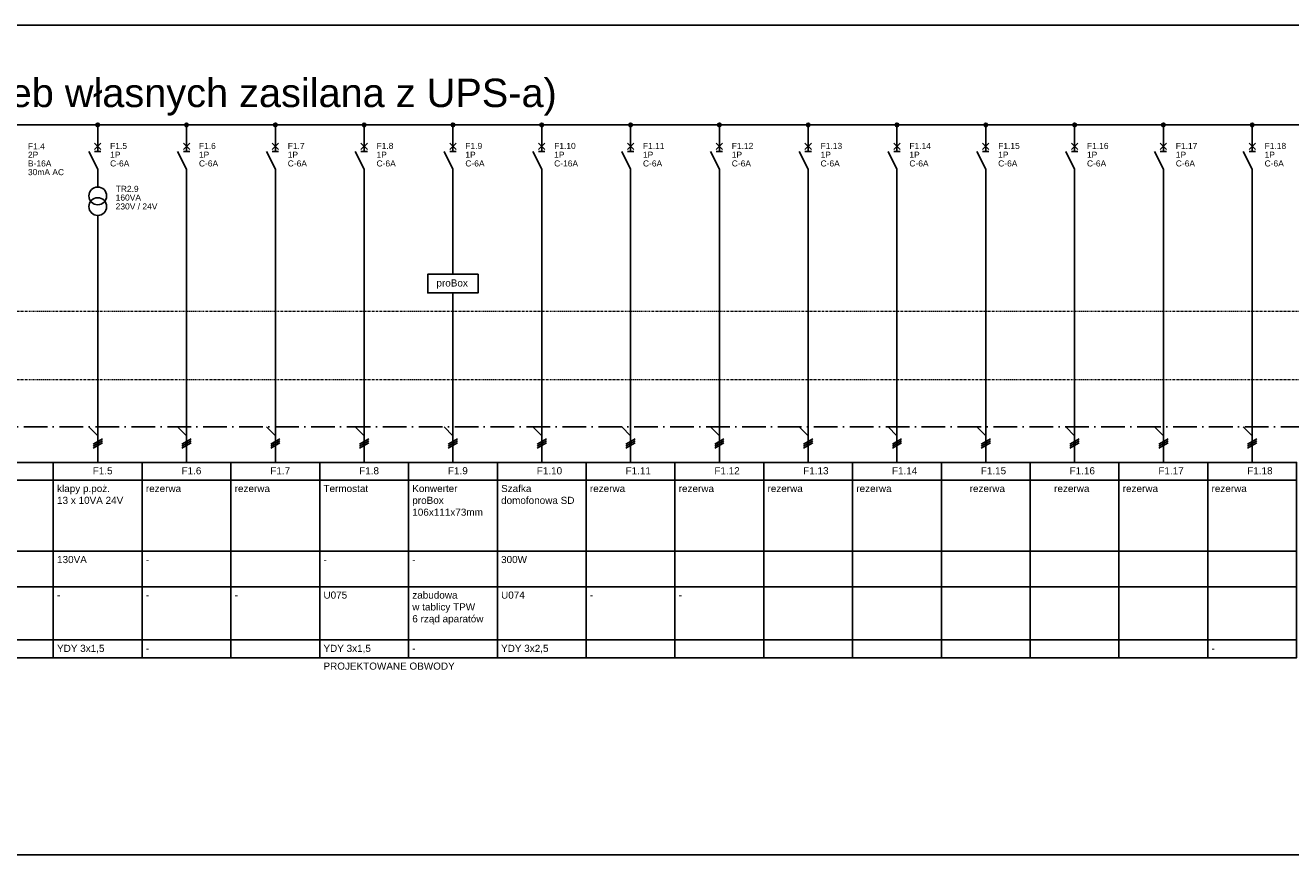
# Model space of a CAD drawing. Header units: centimetres. Extents: x -4250 to -484, y 169 to 6592.
# Tile 29 of 178: x -2486 to -2166, y 1125 to 1336. Entities that reach past the tile are written whole.
import ezdxf

# ---------------------------------------------------------------- set-up
doc = ezdxf.new("R2010")
doc.units = ezdxf.units.CM
doc.linetypes.add('ACAD_ISO10W100', pattern=[18, 12, -3, 0, -3])
doc.linetypes.add('MIXTE', pattern=[1, 0.5, -0.19, 0.12, -0.19])
doc.layers.add('1', color=7, linetype='Continuous')
doc.layers.add('_Uwagi', color=3, linetype='MIXTE', lineweight=20)
doc.styles.add('ARIAL', font='arial.ttf')

msp = doc.modelspace()

# ---------------------------------------------------------------- linework, layer by layer
msp.add_line((-2761.068, 1125.4975), (-1843.9468, 1125.4975))
at = {"linetype": 'ACAD_ISO10W100', "ltscale": 0.5}
msp.add_lwpolyline([(-2623.3734, 1233.9052), (-2087.8734, 1233.9052)], dxfattribs=at)
at = {"color": 6}
for points in [[(-2501.8734, 1224.8962), (-2479.3734, 1224.8962), (-2479.3734, 1220.3962), (-2501.8734, 1220.3962), (-2501.8734, 1224.8962)], [(-2479.3734, 1224.8962), (-2456.8734, 1224.8962), (-2456.8734, 1220.3962), (-2479.3734, 1220.3962), (-2479.3734, 1224.8962)], [(-2479.3734, 1224.8962), (-2456.8734, 1224.8962), (-2456.8734, 1220.3962), (-2479.3734, 1220.3962), (-2479.3734, 1224.8962)], [(-2456.8734, 1224.8962), (-2434.3734, 1224.8962), (-2434.3734, 1220.3962), (-2456.8734, 1220.3962), (-2456.8734, 1224.8962)], [(-2456.8734, 1224.8962), (-2434.3734, 1224.8962), (-2434.3734, 1220.3962), (-2456.8734, 1220.3962), (-2456.8734, 1224.8962)], [(-2434.3734, 1224.8962), (-2411.8734, 1224.8962), (-2411.8734, 1220.3962), (-2434.3734, 1220.3962), (-2434.3734, 1224.8962)], [(-2344.3734, 1224.8962), (-2321.8734, 1224.8962), (-2321.8734, 1220.3962), (-2344.3734, 1220.3962), (-2344.3734, 1224.8962)], [(-2321.8734, 1224.8962), (-2299.3734, 1224.8962), (-2299.3734, 1220.3962), (-2321.8734, 1220.3962), (-2321.8734, 1224.8962)], [(-2299.3734, 1224.8962), (-2276.8734, 1224.8962), (-2276.8734, 1220.3962), (-2299.3734, 1220.3962), (-2299.3734, 1224.8962)], [(-2276.8734, 1224.8962), (-2254.3734, 1224.8962), (-2254.3734, 1220.3962), (-2276.8734, 1220.3962), (-2276.8734, 1224.8962)], [(-2254.3734, 1224.8962), (-2231.8734, 1224.8962), (-2231.8734, 1220.3962), (-2254.3734, 1220.3962), (-2254.3734, 1224.8962)], [(-2231.8734, 1224.8962), (-2209.3734, 1224.8962), (-2209.3734, 1220.3962), (-2231.8734, 1220.3962), (-2231.8734, 1224.8962)], [(-2209.3734, 1224.8962), (-2186.8734, 1224.8962), (-2186.8734, 1220.3962), (-2209.3734, 1220.3962), (-2209.3734, 1224.8962)], [(-2186.8734, 1224.8962), (-2164.3734, 1224.8962), (-2164.3734, 1220.3962), (-2186.8734, 1220.3962), (-2186.8734, 1224.8962)], [(-2501.8734, 1220.3962), (-2479.3734, 1220.3962), (-2479.3734, 1202.3962), (-2501.8734, 1202.3962), (-2501.8734, 1220.3962)], [(-2479.3734, 1220.3962), (-2456.8734, 1220.3962), (-2456.8734, 1202.3962), (-2479.3734, 1202.3962), (-2479.3734, 1220.3962)], [(-2479.3734, 1220.3962), (-2456.8734, 1220.3962), (-2456.8734, 1202.3962), (-2479.3734, 1202.3962), (-2479.3734, 1220.3962)], [(-2456.8734, 1220.3962), (-2434.3734, 1220.3962), (-2434.3734, 1202.3962), (-2456.8734, 1202.3962), (-2456.8734, 1220.3962)], [(-2456.8734, 1220.3962), (-2434.3734, 1220.3962), (-2434.3734, 1202.3962), (-2456.8734, 1202.3962), (-2456.8734, 1220.3962)], [(-2434.3734, 1220.3962), (-2411.8734, 1220.3962), (-2411.8734, 1202.3962), (-2434.3734, 1202.3962), (-2434.3734, 1220.3962)], [(-2344.3734, 1220.3962), (-2321.8734, 1220.3962), (-2321.8734, 1202.3962), (-2344.3734, 1202.3962), (-2344.3734, 1220.3962)], [(-2321.8734, 1220.3962), (-2299.3734, 1220.3962), (-2299.3734, 1202.3962), (-2321.8734, 1202.3962), (-2321.8734, 1220.3962)], [(-2299.3734, 1220.3962), (-2276.8734, 1220.3962), (-2276.8734, 1202.3962), (-2299.3734, 1202.3962), (-2299.3734, 1220.3962)], [(-2276.8734, 1220.3962), (-2254.3734, 1220.3962), (-2254.3734, 1202.3962), (-2276.8734, 1202.3962), (-2276.8734, 1220.3962)], [(-2254.3734, 1220.3962), (-2231.8734, 1220.3962), (-2231.8734, 1202.3962), (-2254.3734, 1202.3962), (-2254.3734, 1220.3962)], [(-2231.8734, 1220.3962), (-2209.3734, 1220.3962), (-2209.3734, 1202.3962), (-2231.8734, 1202.3962), (-2231.8734, 1220.3962)], [(-2209.3734, 1220.3962), (-2186.8734, 1220.3962), (-2186.8734, 1202.3962), (-2209.3734, 1202.3962), (-2209.3734, 1220.3962)], [(-2186.8734, 1220.3962), (-2164.3734, 1220.3962), (-2164.3734, 1202.3962), (-2186.8734, 1202.3962), (-2186.8734, 1220.3962)], [(-2501.8734, 1202.3962), (-2479.3734, 1202.3962), (-2479.3734, 1193.3962), (-2501.8734, 1193.3962), (-2501.8734, 1202.3962)], [(-2479.3734, 1202.3962), (-2456.8734, 1202.3962), (-2456.8734, 1193.3962), (-2479.3734, 1193.3962), (-2479.3734, 1202.3962)], [(-2479.3734, 1202.3962), (-2456.8734, 1202.3962), (-2456.8734, 1193.3962), (-2479.3734, 1193.3962), (-2479.3734, 1202.3962)], [(-2456.8734, 1202.3962), (-2434.3734, 1202.3962), (-2434.3734, 1193.3962), (-2456.8734, 1193.3962), (-2456.8734, 1202.3962)], [(-2456.8734, 1202.3962), (-2434.3734, 1202.3962), (-2434.3734, 1193.3962), (-2456.8734, 1193.3962), (-2456.8734, 1202.3962)], [(-2434.3734, 1202.3962), (-2411.8734, 1202.3962), (-2411.8734, 1193.3962), (-2434.3734, 1193.3962), (-2434.3734, 1202.3962)], [(-2344.3734, 1202.3962), (-2321.8734, 1202.3962), (-2321.8734, 1193.3962), (-2344.3734, 1193.3962), (-2344.3734, 1202.3962)], [(-2321.8734, 1202.3962), (-2299.3734, 1202.3962), (-2299.3734, 1193.3962), (-2321.8734, 1193.3962), (-2321.8734, 1202.3962)], [(-2299.3734, 1202.3962), (-2276.8734, 1202.3962), (-2276.8734, 1193.3962), (-2299.3734, 1193.3962), (-2299.3734, 1202.3962)], [(-2276.8734, 1202.3962), (-2254.3734, 1202.3962), (-2254.3734, 1193.3962), (-2276.8734, 1193.3962), (-2276.8734, 1202.3962)], [(-2254.3734, 1202.3962), (-2231.8734, 1202.3962), (-2231.8734, 1193.3962), (-2254.3734, 1193.3962), (-2254.3734, 1202.3962)], [(-2231.8734, 1202.3962), (-2209.3734, 1202.3962), (-2209.3734, 1193.3962), (-2231.8734, 1193.3962), (-2231.8734, 1202.3962)], [(-2209.3734, 1202.3962), (-2186.8734, 1202.3962), (-2186.8734, 1193.3962), (-2209.3734, 1193.3962), (-2209.3734, 1202.3962)], [(-2186.8734, 1202.3962), (-2164.3734, 1202.3962), (-2164.3734, 1193.3962), (-2186.8734, 1193.3962), (-2186.8734, 1202.3962)], [(-2501.8734, 1193.3962), (-2479.3734, 1193.3962), (-2479.3734, 1179.8962), (-2501.8734, 1179.8962), (-2501.8734, 1193.3962)], [(-2479.3734, 1193.3962), (-2456.8734, 1193.3962), (-2456.8734, 1179.8962), (-2479.3734, 1179.8962), (-2479.3734, 1193.3962)], [(-2479.3734, 1193.3962), (-2456.8734, 1193.3962), (-2456.8734, 1179.8962), (-2479.3734, 1179.8962), (-2479.3734, 1193.3962)], [(-2456.8734, 1193.3962), (-2434.3734, 1193.3962), (-2434.3734, 1179.8962), (-2456.8734, 1179.8962), (-2456.8734, 1193.3962)], [(-2456.8734, 1193.3962), (-2434.3734, 1193.3962), (-2434.3734, 1179.8962), (-2456.8734, 1179.8962), (-2456.8734, 1193.3962)], [(-2434.3734, 1193.3962), (-2411.8734, 1193.3962), (-2411.8734, 1179.8962), (-2434.3734, 1179.8962), (-2434.3734, 1193.3962)], [(-2344.3734, 1193.3962), (-2321.8734, 1193.3962), (-2321.8734, 1179.8962), (-2344.3734, 1179.8962), (-2344.3734, 1193.3962)], [(-2321.8734, 1193.3962), (-2299.3734, 1193.3962), (-2299.3734, 1179.8962), (-2321.8734, 1179.8962), (-2321.8734, 1193.3962)], [(-2299.3734, 1193.3962), (-2276.8734, 1193.3962), (-2276.8734, 1179.8962), (-2299.3734, 1179.8962), (-2299.3734, 1193.3962)], [(-2276.8734, 1193.3962), (-2254.3734, 1193.3962), (-2254.3734, 1179.8962), (-2276.8734, 1179.8962), (-2276.8734, 1193.3962)], [(-2254.3734, 1193.3962), (-2231.8734, 1193.3962), (-2231.8734, 1179.8962), (-2254.3734, 1179.8962), (-2254.3734, 1193.3962)], [(-2231.8734, 1193.3962), (-2209.3734, 1193.3962), (-2209.3734, 1179.8962), (-2231.8734, 1179.8962), (-2231.8734, 1193.3962)], [(-2209.3734, 1193.3962), (-2186.8734, 1193.3962), (-2186.8734, 1179.8962), (-2209.3734, 1179.8962), (-2209.3734, 1193.3962)], [(-2186.8734, 1193.3962), (-2164.3734, 1193.3962), (-2164.3734, 1179.8962), (-2186.8734, 1179.8962), (-2186.8734, 1193.3962)], [(-2501.8734, 1179.8962), (-2479.3734, 1179.8962), (-2479.3734, 1175.3962), (-2501.8734, 1175.3962), (-2501.8734, 1179.8962)], [(-2479.3734, 1179.8962), (-2456.8734, 1179.8962), (-2456.8734, 1175.3962), (-2479.3734, 1175.3962), (-2479.3734, 1179.8962)], [(-2479.3734, 1179.8962), (-2456.8734, 1179.8962), (-2456.8734, 1175.3962), (-2479.3734, 1175.3962), (-2479.3734, 1179.8962)], [(-2456.8734, 1179.8962), (-2434.3734, 1179.8962), (-2434.3734, 1175.3962), (-2456.8734, 1175.3962), (-2456.8734, 1179.8962)], [(-2456.8734, 1179.8962), (-2434.3734, 1179.8962), (-2434.3734, 1175.3962), (-2456.8734, 1175.3962), (-2456.8734, 1179.8962)], [(-2434.3734, 1179.8962), (-2411.8734, 1179.8962), (-2411.8734, 1175.3962), (-2434.3734, 1175.3962), (-2434.3734, 1179.8962)], [(-2344.3734, 1179.8962), (-2321.8734, 1179.8962), (-2321.8734, 1175.3962), (-2344.3734, 1175.3962), (-2344.3734, 1179.8962)], [(-2321.8734, 1179.8962), (-2299.3734, 1179.8962), (-2299.3734, 1175.3962), (-2321.8734, 1175.3962), (-2321.8734, 1179.8962)], [(-2299.3734, 1179.8962), (-2276.8734, 1179.8962), (-2276.8734, 1175.3962), (-2299.3734, 1175.3962), (-2299.3734, 1179.8962)], [(-2276.8734, 1179.8962), (-2254.3734, 1179.8962), (-2254.3734, 1175.3962), (-2276.8734, 1175.3962), (-2276.8734, 1179.8962)], [(-2254.3734, 1179.8962), (-2231.8734, 1179.8962), (-2231.8734, 1175.3962), (-2254.3734, 1175.3962), (-2254.3734, 1179.8962)], [(-2231.8734, 1179.8962), (-2209.3734, 1179.8962), (-2209.3734, 1175.3962), (-2231.8734, 1175.3962), (-2231.8734, 1179.8962)], [(-2209.3734, 1179.8962), (-2186.8734, 1179.8962), (-2186.8734, 1175.3962), (-2209.3734, 1175.3962), (-2209.3734, 1179.8962)], [(-2186.8734, 1179.8962), (-2164.3734, 1179.8962), (-2164.3734, 1175.3962), (-2186.8734, 1175.3962), (-2186.8734, 1179.8962)]]:
    msp.add_lwpolyline(points, dxfattribs=at)
at = {"color": 1}
for points in [[(-2411.8734, 1224.8962), (-2389.3734, 1224.8962), (-2389.3734, 1220.3962), (-2411.8734, 1220.3962), (-2411.8734, 1224.8962)], [(-2389.3734, 1224.8962), (-2366.8734, 1224.8962), (-2366.8734, 1220.3962), (-2389.3734, 1220.3962), (-2389.3734, 1224.8962)], [(-2366.8734, 1224.8962), (-2344.3734, 1224.8962), (-2344.3734, 1220.3962), (-2366.8734, 1220.3962), (-2366.8734, 1224.8962)], [(-2411.8734, 1220.3962), (-2389.3734, 1220.3962), (-2389.3734, 1202.3962), (-2411.8734, 1202.3962), (-2411.8734, 1220.3962)], [(-2389.3734, 1220.3962), (-2366.8734, 1220.3962), (-2366.8734, 1202.3962), (-2389.3734, 1202.3962), (-2389.3734, 1220.3962)], [(-2366.8734, 1220.3962), (-2344.3734, 1220.3962), (-2344.3734, 1202.3962), (-2366.8734, 1202.3962), (-2366.8734, 1220.3962)], [(-2411.8734, 1202.3962), (-2389.3734, 1202.3962), (-2389.3734, 1193.3962), (-2411.8734, 1193.3962), (-2411.8734, 1202.3962)], [(-2389.3734, 1202.3962), (-2366.8734, 1202.3962), (-2366.8734, 1193.3962), (-2389.3734, 1193.3962), (-2389.3734, 1202.3962)], [(-2366.8734, 1202.3962), (-2344.3734, 1202.3962), (-2344.3734, 1193.3962), (-2366.8734, 1193.3962), (-2366.8734, 1202.3962)], [(-2411.8734, 1193.3962), (-2389.3734, 1193.3962), (-2389.3734, 1179.8962), (-2411.8734, 1179.8962), (-2411.8734, 1193.3962)], [(-2389.3734, 1193.3962), (-2366.8734, 1193.3962), (-2366.8734, 1179.8962), (-2389.3734, 1179.8962), (-2389.3734, 1193.3962)], [(-2366.8734, 1193.3962), (-2344.3734, 1193.3962), (-2344.3734, 1179.8962), (-2366.8734, 1179.8962), (-2366.8734, 1193.3962)], [(-2411.8734, 1179.8962), (-2389.3734, 1179.8962), (-2389.3734, 1175.3962), (-2411.8734, 1175.3962), (-2411.8734, 1179.8962)], [(-2389.3734, 1179.8962), (-2366.8734, 1179.8962), (-2366.8734, 1175.3962), (-2389.3734, 1175.3962), (-2389.3734, 1179.8962)], [(-2366.8734, 1179.8962), (-2344.3734, 1179.8962), (-2344.3734, 1175.3962), (-2366.8734, 1175.3962), (-2366.8734, 1179.8962)]]:
    msp.add_lwpolyline(points, dxfattribs=at)
at = {"layer": '1'}
for p, q in [((-2687.1623, 1335.6396), (-2153.1234, 1335.6396)), ((-2625.6234, 1310.4502), (-2075.4842, 1310.4052))]:
    msp.add_line(p, q, dxfattribs=at)
at = {"layer": '1', "color": 6}
for p, q in [((-2468.1234, 1310.4052), (-2468.1234, 1308.1102)), ((-2468.1234, 1310.4052), (-2468.1234, 1308.1102)), ((-2468.1234, 1308.1552), (-2468.1234, 1303.6552)), ((-2468.1234, 1308.1552), (-2468.1234, 1303.6552)), ((-2445.6234, 1310.4052), (-2445.6234, 1308.1102)), ((-2445.6234, 1310.4052), (-2445.6234, 1308.1102)), ((-2445.6234, 1308.1552), (-2445.6234, 1303.6552)), ((-2445.6234, 1308.1552), (-2445.6234, 1303.6552)), ((-2423.1234, 1310.4052), (-2423.1234, 1308.1102)), ((-2423.1234, 1308.1552), (-2423.1234, 1303.6552)), ((-2400.6234, 1310.4052), (-2400.6234, 1308.1102)), ((-2400.6234, 1308.1552), (-2400.6234, 1303.6552)), ((-2378.1234, 1310.4052), (-2378.1234, 1308.1102)), ((-2378.1234, 1308.1552), (-2378.1234, 1303.6552)), ((-2355.6234, 1310.4052), (-2355.6234, 1308.1102)), ((-2355.6234, 1308.1552), (-2355.6234, 1303.6552)), ((-2333.1234, 1310.4052), (-2333.1234, 1308.1102)), ((-2333.1234, 1308.1552), (-2333.1234, 1303.6552)), ((-2310.6234, 1310.4052), (-2310.6234, 1308.1102)), ((-2310.6234, 1308.1552), (-2310.6234, 1303.6552)), ((-2288.1234, 1310.4052), (-2288.1234, 1308.1102)), ((-2288.1234, 1308.1552), (-2288.1234, 1303.6552)), ((-2265.6234, 1310.4052), (-2265.6234, 1308.1102)), ((-2265.6234, 1308.1552), (-2265.6234, 1303.6552)), ((-2243.1234, 1310.4052), (-2243.1234, 1308.1102)), ((-2243.1234, 1308.1552), (-2243.1234, 1303.6552)), ((-2220.6234, 1310.4052), (-2220.6234, 1308.1102)), ((-2220.6234, 1308.1552), (-2220.6234, 1303.6552)), ((-2198.1234, 1310.4052), (-2198.1234, 1308.1102)), ((-2198.1234, 1308.1552), (-2198.1234, 1303.6552)), ((-2175.6234, 1310.4052), (-2175.6234, 1308.1102)), ((-2175.6234, 1308.1552), (-2175.6234, 1303.6552)), ((-2468.9334, 1304.1952), (-2467.3134, 1305.8152)), ((-2467.3134, 1304.1952), (-2468.9334, 1305.8152)), ((-2467.3134, 1304.1952), (-2468.9334, 1305.8152)), ((-2468.9334, 1304.1952), (-2467.3134, 1305.8152)), ((-2446.4334, 1304.1952), (-2444.8134, 1305.8152)), ((-2444.8134, 1304.1952), (-2446.4334, 1305.8152)), ((-2444.8134, 1304.1952), (-2446.4334, 1305.8152)), ((-2446.4334, 1304.1952), (-2444.8134, 1305.8152)), ((-2422.3134, 1304.1952), (-2423.9334, 1305.8152)), ((-2423.9334, 1304.1952), (-2422.3134, 1305.8152)), ((-2399.8134, 1304.1952), (-2401.4334, 1305.8152)), ((-2401.4334, 1304.1952), (-2399.8134, 1305.8152)), ((-2377.3134, 1304.1952), (-2378.9334, 1305.8152)), ((-2378.9334, 1304.1952), (-2377.3134, 1305.8152)), ((-2354.8134, 1304.1952), (-2356.4334, 1305.8152)), ((-2356.4334, 1304.1952), (-2354.8134, 1305.8152)), ((-2332.3134, 1304.1952), (-2333.9334, 1305.8152)), ((-2333.9334, 1304.1952), (-2332.3134, 1305.8152)), ((-2309.8134, 1304.1952), (-2311.4334, 1305.8152)), ((-2311.4334, 1304.1952), (-2309.8134, 1305.8152)), ((-2287.3134, 1304.1952), (-2288.9334, 1305.8152)), ((-2288.9334, 1304.1952), (-2287.3134, 1305.8152)), ((-2264.8134, 1304.1952), (-2266.4334, 1305.8152)), ((-2266.4334, 1304.1952), (-2264.8134, 1305.8152)), ((-2242.3134, 1304.1952), (-2243.9334, 1305.8152)), ((-2243.9334, 1304.1952), (-2242.3134, 1305.8152)), ((-2219.8134, 1304.1952), (-2221.4334, 1305.8152)), ((-2221.4334, 1304.1952), (-2219.8134, 1305.8152)), ((-2197.3134, 1304.1952), (-2198.9334, 1305.8152)), ((-2198.9334, 1304.1952), (-2197.3134, 1305.8152)), ((-2174.8134, 1304.1952), (-2176.4334, 1305.8152)), ((-2176.4334, 1304.1952), (-2174.8134, 1305.8152)), ((-2468.1234, 1299.1552), (-2470.3734, 1303.6552)), ((-2468.1234, 1299.1552), (-2470.3734, 1303.6552)), ((-2467.3134, 1303.6552), (-2468.9334, 1303.6552)), ((-2467.3134, 1303.6552), (-2468.9334, 1303.6552)), ((-2445.6234, 1299.1552), (-2447.8734, 1303.6552)), ((-2445.6234, 1299.1552), (-2447.8734, 1303.6552)), ((-2444.8134, 1303.6552), (-2446.4334, 1303.6552)), ((-2444.8134, 1303.6552), (-2446.4334, 1303.6552)), ((-2423.1234, 1299.1552), (-2425.3734, 1303.6552)), ((-2422.3134, 1303.6552), (-2423.9334, 1303.6552)), ((-2400.6234, 1299.1552), (-2402.8734, 1303.6552)), ((-2399.8134, 1303.6552), (-2401.4334, 1303.6552)), ((-2378.1234, 1299.1552), (-2380.3734, 1303.6552)), ((-2377.3134, 1303.6552), (-2378.9334, 1303.6552)), ((-2355.6234, 1299.1552), (-2357.8734, 1303.6552)), ((-2354.8134, 1303.6552), (-2356.4334, 1303.6552)), ((-2333.1234, 1299.1552), (-2335.3734, 1303.6552)), ((-2332.3134, 1303.6552), (-2333.9334, 1303.6552)), ((-2310.6234, 1299.1552), (-2312.8734, 1303.6552)), ((-2309.8134, 1303.6552), (-2311.4334, 1303.6552)), ((-2288.1234, 1299.1552), (-2290.3734, 1303.6552)), ((-2287.3134, 1303.6552), (-2288.9334, 1303.6552)), ((-2265.6234, 1299.1552), (-2267.8734, 1303.6552)), ((-2264.8134, 1303.6552), (-2266.4334, 1303.6552)), ((-2243.1234, 1299.1552), (-2245.3734, 1303.6552)), ((-2242.3134, 1303.6552), (-2243.9334, 1303.6552)), ((-2220.6234, 1299.1552), (-2222.8734, 1303.6552)), ((-2219.8134, 1303.6552), (-2221.4334, 1303.6552)), ((-2198.1234, 1299.1552), (-2200.3734, 1303.6552)), ((-2197.3134, 1303.6552), (-2198.9334, 1303.6552)), ((-2175.6234, 1299.1552), (-2177.8734, 1303.6552)), ((-2174.8134, 1303.6552), (-2176.4334, 1303.6552)), ((-2468.1234, 1299.1552), (-2468.1234, 1294.6552)), ((-2468.1234, 1299.1552), (-2468.1234, 1294.6552)), ((-2445.6234, 1299.1552), (-2445.6234, 1294.6552)), ((-2445.6234, 1299.1552), (-2445.6234, 1294.6552)), ((-2423.1234, 1299.1552), (-2423.1234, 1294.6552)), ((-2400.6234, 1299.1552), (-2400.6234, 1294.6552)), ((-2378.1234, 1299.1552), (-2378.1234, 1294.6552)), ((-2355.6234, 1299.1552), (-2355.6234, 1294.6552)), ((-2333.1234, 1299.1552), (-2333.1234, 1294.6552)), ((-2310.6234, 1299.1552), (-2310.6234, 1294.6552)), ((-2288.1234, 1299.1552), (-2288.1234, 1294.6552)), ((-2265.6234, 1299.1552), (-2265.6234, 1294.6552)), ((-2243.1234, 1299.1552), (-2243.1234, 1294.6552)), ((-2220.6234, 1299.1552), (-2220.6234, 1294.6552)), ((-2198.1234, 1299.1552), (-2198.1234, 1294.6552)), ((-2175.6234, 1299.1552), (-2175.6234, 1294.6552)), ((-2445.6234, 1294.6552), (-2445.6234, 1224.8962)), ((-2445.6234, 1294.6552), (-2445.6234, 1224.8962)), ((-2423.1234, 1294.6552), (-2423.1234, 1224.8962)), ((-2400.6234, 1294.6552), (-2400.6234, 1224.8962)), ((-2378.1234, 1294.6552), (-2378.1234, 1272.5497)), ((-2355.6234, 1294.6552), (-2355.6234, 1224.8962)), ((-2333.1234, 1294.6552), (-2333.1234, 1224.8962)), ((-2310.6234, 1294.6552), (-2310.6234, 1224.8962)), ((-2288.1234, 1294.6552), (-2288.1234, 1224.8962)), ((-2265.6234, 1294.6552), (-2265.6234, 1224.8962)), ((-2243.1234, 1294.6552), (-2243.1234, 1224.8962)), ((-2220.6234, 1294.6552), (-2220.6234, 1224.8962)), ((-2198.1234, 1294.6552), (-2198.1234, 1224.8962)), ((-2175.6234, 1294.6552), (-2175.6234, 1224.8962)), ((-2468.1234, 1287.4552), (-2468.1234, 1224.8962)), ((-2468.1234, 1287.4552), (-2468.1234, 1224.8962)), ((-2378.1234, 1267.8316), (-2378.1234, 1224.8962)), ((-2470.3734, 1233.9052), (-2468.1234, 1231.6552)), ((-2470.3734, 1233.9052), (-2468.1234, 1231.6552)), ((-2447.8734, 1233.9052), (-2445.6234, 1231.6552)), ((-2447.8734, 1233.9052), (-2445.6234, 1231.6552)), ((-2425.3734, 1233.9052), (-2423.1234, 1231.6552)), ((-2402.8734, 1233.9052), (-2400.6234, 1231.6552)), ((-2380.3734, 1233.9052), (-2378.1234, 1231.6552)), ((-2357.8734, 1233.9052), (-2355.6234, 1231.6552)), ((-2335.3734, 1233.9052), (-2333.1234, 1231.6552)), ((-2312.8734, 1233.9052), (-2310.6234, 1231.6552)), ((-2290.3734, 1233.9052), (-2288.1234, 1231.6552)), ((-2267.8734, 1233.9052), (-2265.6234, 1231.6552)), ((-2245.3734, 1233.9052), (-2243.1234, 1231.6552)), ((-2222.8734, 1233.9052), (-2220.6234, 1231.6552)), ((-2200.3734, 1233.9052), (-2198.1234, 1231.6552)), ((-2177.8734, 1233.9052), (-2175.6234, 1231.6552)), ((-2469.2934, 1229.5402), (-2466.9534, 1230.8902)), ((-2469.2934, 1229.5402), (-2466.9534, 1230.8902)), ((-2469.2934, 1229.0002), (-2466.9534, 1230.3502)), ((-2469.2934, 1229.0002), (-2466.9534, 1230.3502)), ((-2469.2934, 1228.4602), (-2466.9534, 1229.8102)), ((-2469.2934, 1228.4602), (-2466.9534, 1229.8102)), ((-2446.7934, 1229.5402), (-2444.4534, 1230.8902)), ((-2446.7934, 1229.5402), (-2444.4534, 1230.8902)), ((-2446.7934, 1229.0002), (-2444.4534, 1230.3502)), ((-2446.7934, 1229.0002), (-2444.4534, 1230.3502)), ((-2446.7934, 1228.4602), (-2444.4534, 1229.8102)), ((-2446.7934, 1228.4602), (-2444.4534, 1229.8102)), ((-2424.2934, 1229.5402), (-2421.9534, 1230.8902)), ((-2424.2934, 1229.0002), (-2421.9534, 1230.3502)), ((-2424.2934, 1228.4602), (-2421.9534, 1229.8102)), ((-2401.7934, 1229.5402), (-2399.4534, 1230.8902)), ((-2401.7934, 1229.0002), (-2399.4534, 1230.3502)), ((-2401.7934, 1228.4602), (-2399.4534, 1229.8102)), ((-2379.2934, 1229.5402), (-2376.9534, 1230.8902)), ((-2379.2934, 1229.0002), (-2376.9534, 1230.3502)), ((-2379.2934, 1228.4602), (-2376.9534, 1229.8102)), ((-2356.7934, 1229.5402), (-2354.4534, 1230.8902)), ((-2356.7934, 1229.0002), (-2354.4534, 1230.3502)), ((-2356.7934, 1228.4602), (-2354.4534, 1229.8102)), ((-2334.2934, 1229.5402), (-2331.9534, 1230.8902)), ((-2334.2934, 1229.0002), (-2331.9534, 1230.3502)), ((-2334.2934, 1228.4602), (-2331.9534, 1229.8102)), ((-2311.7934, 1229.5402), (-2309.4534, 1230.8902)), ((-2311.7934, 1229.0002), (-2309.4534, 1230.3502)), ((-2311.7934, 1228.4602), (-2309.4534, 1229.8102)), ((-2289.2934, 1229.5402), (-2286.9534, 1230.8902)), ((-2289.2934, 1229.0002), (-2286.9534, 1230.3502)), ((-2289.2934, 1228.4602), (-2286.9534, 1229.8102)), ((-2266.7934, 1229.5402), (-2264.4534, 1230.8902)), ((-2266.7934, 1229.0002), (-2264.4534, 1230.3502)), ((-2266.7934, 1228.4602), (-2264.4534, 1229.8102)), ((-2244.2934, 1229.5402), (-2241.9534, 1230.8902)), ((-2244.2934, 1229.0002), (-2241.9534, 1230.3502)), ((-2244.2934, 1228.4602), (-2241.9534, 1229.8102)), ((-2221.7934, 1229.5402), (-2219.4534, 1230.8902)), ((-2221.7934, 1229.0002), (-2219.4534, 1230.3502)), ((-2221.7934, 1228.4602), (-2219.4534, 1229.8102)), ((-2199.2934, 1229.5402), (-2196.9534, 1230.8902)), ((-2199.2934, 1229.0002), (-2196.9534, 1230.3502)), ((-2199.2934, 1228.4602), (-2196.9534, 1229.8102)), ((-2176.7934, 1229.5402), (-2174.4534, 1230.8902)), ((-2176.7934, 1229.0002), (-2174.4534, 1230.3502)), ((-2176.7934, 1229.0002), (-2174.4534, 1230.3502)), ((-2176.7934, 1228.4602), (-2174.4534, 1229.8102)), ((-2176.7934, 1228.4602), (-2174.4534, 1229.8102))]:
    msp.add_line(p, q, dxfattribs=at)
msp.add_lwpolyline([(-2371.7539, 1272.5497), (-2371.7539, 1267.8316), (-2384.4929, 1267.8316), (-2384.4929, 1272.5497), (-2371.7539, 1272.5497)], dxfattribs=at)
for centre in [(-2468.1234, 1292.4052), (-2468.1234, 1289.7052)]:
    msp.add_circle(centre, 2.25, dxfattribs=at)
at = {"layer": '_Uwagi'}
for p, q in [((-2631.6143, 1263.2358), (-2059.0307, 1263.2358)), ((-2631.6143, 1245.9114), (-2059.0307, 1245.9114))]:
    msp.add_line(p, q, dxfattribs=at)
at = {"layer": 'Defpoints', "color": 6, "linetype": 'Continuous'}
for centre in [(-2468.1234, 1310.4052), (-2468.1234, 1310.4052), (-2445.6234, 1310.4052), (-2445.6234, 1310.4052), (-2423.1234, 1310.4052), (-2400.6234, 1310.4052), (-2378.1234, 1310.4052), (-2355.6234, 1310.4052), (-2333.1234, 1310.4052), (-2310.6234, 1310.4052), (-2288.1234, 1310.4052), (-2265.6234, 1310.4052), (-2243.1234, 1310.4052), (-2220.6234, 1310.4052), (-2198.1234, 1310.4052), (-2175.6234, 1310.4052)]:
    msp.add_circle(centre, 0.45, dxfattribs=at)

# ---------------------------------------------------------------- texts
at = {"color": 6, "style": 'ARIAL'}
for s, p in [('F1.5', (-2469.3924, 1221.8812)), ('F1.6', (-2446.8924, 1221.8812)), ('F1.7', (-2424.3924, 1221.8812)), ('F1.11', (-2334.3924, 1221.8812)), ('F1.12', (-2311.8924, 1221.8812)), ('F1.13', (-2289.3924, 1221.8812)), ('F1.14', (-2266.8924, 1221.8812)), ('F1.15', (-2244.3924, 1221.8812)), ('F1.16', (-2221.8924, 1221.8812)), ('F1.17', (-2199.3924, 1221.8812)), ('F1.18', (-2176.8924, 1221.8812))]:
    msp.add_text(s, height=1.8, dxfattribs=at).set_placement(p)
at = {"color": 1, "style": 'ARIAL'}
for s, p in [('F1.8', (-2401.8924, 1221.8812)), ('F1.9', (-2379.3924, 1221.8812)), ('F1.10', (-2356.8924, 1221.8812))]:
    msp.add_text(s, height=1.8, dxfattribs=at).set_placement(p)
at = {"color": 1, "linetype": 'Continuous', "char_height": 1.8, "attachment_point": 1, "style": 'ARIAL'}
for s, insert, width in [('proBox', (-2382.3102, 1271.2568), 27.81648), ('Termostat\\P', (-2410.9284, 1219.1812), 27.81648), ('Konwerter\\PproBox\\P106x111x73mm', (-2388.4284, 1219.1812), 27.81648), ('Szafka\\Pdomofonowa SD', (-2365.9284, 1219.1812), 27.81648), ('{\\fArial|b0|i0|c238|p34;-}', (-2410.9284, 1201.1812), 27.81648), ('{\\fArial|b0|i0|c238|p34;-}', (-2388.4284, 1201.1812), 27.81648), ('\\fArial|b0|i0|c238|p34;300W', (-2365.9284, 1201.1812), 27.81648), ('\\fArial|b0|i0|c238|p34;U075', (-2410.9284, 1192.1812), 27.81648), ('\\fArial|b0|i0|c238|p34;zabudowa\\Pw tablicy TPW\\P6 rząd aparatów', (-2388.4284, 1192.1812), 27.81648), ('\\fArial|b0|i0|c238|p34;U074', (-2365.9284, 1192.1812), 27.81648), ('{\\fArial|b0|i0|c238|p34;-}', (-2343.4284, 1192.1812), 27.81648), ('\\fArial|b0|i0|c238|p34;YDY 3x1,5', (-2410.9284, 1178.6812), 27.81648), ('{\\fArial|b0|i0|c238|p34;-}', (-2388.4284, 1178.6812), 27.81648), ('\\fArial|b0|i0|c238|p34;YDY 3x2,5', (-2365.9284, 1178.6812), 27.81648), ('PROJEKTOWANE OBWODY', (-2410.9284, 1174.1812), 48.295177)]:
    msp.add_mtext(s, dxfattribs=dict(at, insert=insert, width=width))
at = {"color": 6, "linetype": 'Continuous', "char_height": 1.8, "width": 27.81648, "attachment_point": 1, "style": 'ARIAL'}
for s, insert in [('{\\fArial|b0|i0|c238|p34;klapy p.poż.\\P13 x 10VA 24V}', (-2478.4284, 1219.1812)), ('rezerwa', (-2455.9284, 1219.1812)), ('rezerwa', (-2433.4284, 1219.1812)), ('rezerwa', (-2343.4284, 1219.1812)), ('rezerwa', (-2320.9284, 1219.1812)), ('rezerwa', (-2298.4284, 1219.1812)), ('rezerwa', (-2275.9284, 1219.1812)), ('rezerwa', (-2247.2067, 1219.1812)), ('rezerwa', (-2225.8044, 1219.1812)), ('rezerwa', (-2208.4284, 1219.1812)), ('rezerwa', (-2185.9284, 1219.1812)), ('{\\fArial|b0|i0|c238|p34;130VA}', (-2478.4284, 1201.1812)), ('-', (-2455.9284, 1201.1812)), ('-', (-2478.4284, 1192.1812)), ('{\\fArial|b0|i0|c238|p34;-}', (-2455.9284, 1192.1812)), ('{\\fArial|b0|i0|c238|p34;-}', (-2455.9284, 1192.1812)), ('{\\fArial|b0|i0|c238|p34;-}', (-2433.4284, 1192.1812)), ('{\\fArial|b0|i0|c238|p34;-}', (-2320.9284, 1192.1812)), ('{\\fArial|b0|i0|c238|p34;YDY 3x1,5}', (-2478.4284, 1178.6812)), ('-', (-2455.9284, 1178.6812)), ('-', (-2185.9284, 1178.6812))]:
    msp.add_mtext(s, dxfattribs=dict(at, insert=insert))
at = {"layer": '1', "color": 3, "style": 'ARIAL'}
msp.add_text('TPW-UPS (tablica potrzeb własnych zasilana z UPS-a)', height=7.2, dxfattribs=at).set_placement((-2597.1744, 1314.9237))
at = {"layer": '1', "style": 'ARIAL'}
for s, p in [('F1.4', (-2485.7994, 1304.2184)), ('2P', (-2485.7994, 1302.0802)), ('30mA AC', (-2485.7994, 1297.6702)), ('B-16A', (-2485.7994, 1299.8752))]:
    msp.add_text(s, height=1.53, dxfattribs=at).set_placement(p)
at = {"layer": '1', "color": 6, "style": 'ARIAL'}
for s, p in [('F1.5', (-2464.9824, 1304.3206)), ('F1.6', (-2442.4824, 1304.3206)), ('F1.7', (-2419.9824, 1304.3206)), ('F1.8', (-2397.4824, 1304.3206)), ('F1.9', (-2374.9824, 1304.3206)), ('F1.10', (-2352.4824, 1304.3206)), ('F1.11', (-2329.9824, 1304.3206)), ('F1.12', (-2307.4824, 1304.3206)), ('F1.13', (-2284.9824, 1304.3206)), ('F1.14', (-2262.4824, 1304.3206)), ('F1.15', (-2239.9824, 1304.3206)), ('F1.16', (-2217.4824, 1304.3206)), ('F1.17', (-2194.9824, 1304.3206)), ('F1.18', (-2172.4824, 1304.3206)), ('1P', (-2464.9824, 1302.0802)), ('1P', (-2464.9824, 1302.0802)), ('1P', (-2442.4824, 1302.0802)), ('1P', (-2442.4824, 1302.0802)), ('1P', (-2419.9824, 1302.0802)), ('1P', (-2397.4824, 1302.0802)), ('1P', (-2374.9824, 1302.0802)), ('1P', (-2352.4824, 1302.0802)), ('1P', (-2329.9824, 1302.0802)), ('1P', (-2307.4824, 1302.0802)), ('1P', (-2284.9824, 1302.0802)), ('1P', (-2262.4824, 1302.0802)), ('1P', (-2239.9824, 1302.0802)), ('1P', (-2217.4824, 1302.0802)), ('1P', (-2194.9824, 1302.0802)), ('1P', (-2172.4824, 1302.0802)), ('C-6A', (-2464.9824, 1299.8752)), ('C-6A', (-2442.4824, 1299.8752)), ('C-6A', (-2419.9824, 1299.8752)), ('C-6A', (-2397.4824, 1299.8752)), ('C-6A', (-2374.9824, 1299.8752)), ('C-16A', (-2352.4824, 1299.8752)), ('C-6A', (-2329.9824, 1299.8752)), ('C-6A', (-2307.4824, 1299.8752)), ('C-6A', (-2284.9824, 1299.8752)), ('C-6A', (-2262.4824, 1299.8752)), ('C-6A', (-2239.9824, 1299.8752)), ('C-6A', (-2217.4824, 1299.8752)), ('C-6A', (-2194.9824, 1299.8752)), ('C-6A', (-2172.4824, 1299.8752)), ('TR2.9', (-2463.5784, 1293.4402)), ('160VA', (-2463.5784, 1291.2352)), ('230V / 24V', (-2463.5784, 1288.9852))]:
    msp.add_text(s, height=1.53, dxfattribs=at).set_placement(p)

doc.saveas('drawing.dxf')
